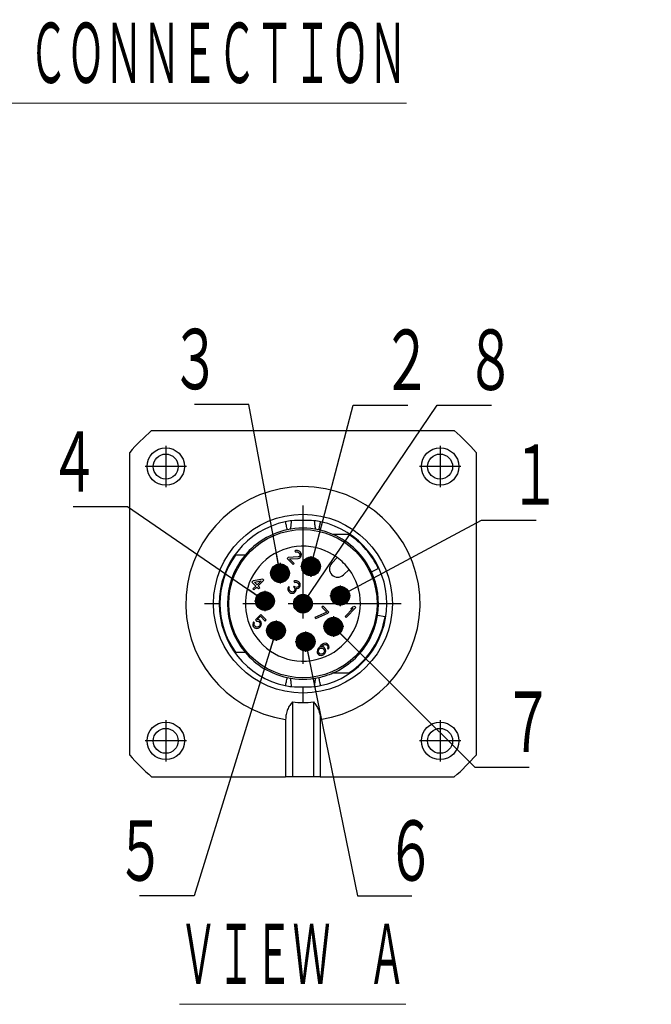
# Model space of a CAD drawing. Header units: millimetres. Extents: x 0 to 594, y 0 to 420.
# Tile 31 of 132: x 90 to 135, y 234 to 305. Entities that reach past the tile are written whole.
import ezdxf

# ---------------------------------------------------------------- set-up
doc = ezdxf.new("R2010")
doc.units = ezdxf.units.MM
doc.header["$LTSCALE"] = 0.257233
doc.linetypes.add('CENTER', pattern=[50.8, 31.75, -6.35, 6.35, -6.35])
doc.layers.add('NoLayerName_001', color=7, linetype='Continuous')
doc.layers.add('NoLayerName_002', color=7, linetype='Continuous')
doc.styles.get("Standard").update_dxf_attribs({"font": 'txt', "bigfont": 'extfont2'})
doc.dimstyles.get("Standard").update_dxf_attribs({"dimtxt": 2.5, "dimasz": 2.5, "dimexe": 1, "dimexo": 1, "dimtad": 1, "dimdec": 3, "dimzin": 0, "dimdsep": 46, "dimtxsty": 'Standard', "dimcen": 2.5, "dimadec": 3, "dimazin": 0, "dimtfac": 0.75, "dimtdec": 3, "dimtmove": 0, "dimatfit": 3, "dimfxl": 1, "dimarcsym": 0})

# ---------------------------------------------------------------- blocks, each defined once
blk = doc.blocks.new('JZB_0006')
at = {"layer": 'NoLayerName_001', "color": 7, "linetype": 'Continuous', "lineweight": 25}
for p, q in [((1.577, 25), (23.423, 25)), ((0, 1.577), (0, 23.423)), ((25, 23.423), (25, 1.577)), ((15.817, 17.5), (14.669, 17.5)), ((8.322, 16), (7.627, 16)), ((11.444, 15.828), (11.369, 15.753)), ((11.369, 15.753), (11.793, 15.328)), ((12.15, 15.874), (11.444, 15.828)), ((11.538, 15.734), (12.164, 15.77)), ((11.868, 15.404), (11.538, 15.734)), ((11.994, 16.331), (11.922, 16.283)), ((11.922, 16.283), (11.981, 16.224)), ((11.981, 16.224), (12.05, 16.245)), ((12.101, 16.344), (11.994, 16.331)), ((12.05, 16.245), (12.115, 16.24)), ((12.179, 16.327), (12.101, 16.344)), ((12.115, 16.24), (12.189, 16.196)), ((12.234, 15.911), (12.15, 15.874)), ((12.164, 15.77), (12.232, 15.792)), ((12.276, 16.259), (12.179, 16.327)), ((12.189, 16.196), (12.236, 16.149)), ((12.232, 15.792), (12.304, 15.84)), ((12.264, 15.941), (12.234, 15.911)), ((12.236, 16.149), (12.28, 16.075)), ((12.285, 16.009), (12.264, 15.941)), ((12.323, 16.212), (12.276, 16.259)), ((12.28, 16.075), (12.285, 16.009)), ((12.304, 15.84), (12.335, 15.87)), ((12.379, 16.127), (12.323, 16.212)), ((12.335, 15.87), (12.383, 15.942)), ((12.396, 16.049), (12.379, 16.127)), ((12.383, 15.942), (12.396, 16.049)), ((14.979, 15.828), (14.586, 15.434)), ((11.793, 15.328), (11.868, 15.404)), ((15.434, 14.586), (15.828, 14.979)), ((17.439, 14.803), (17.938, 15.036)), ((9.597, 14.271), (8.912, 14.144)), ((9.667, 14.201), (9.597, 14.271)), ((8.912, 14.144), (8.822, 14.054)), ((8.822, 14.054), (9.101, 13.775)), ((9.101, 13.775), (8.89, 13.564)), ((8.89, 13.564), (8.96, 13.494)), ((8.96, 13.494), (9.171, 13.705)), ((8.993, 14.063), (9.477, 14.151)), ((9.191, 13.865), (8.993, 14.063)), ((9.171, 13.705), (9.287, 13.589)), ((9.477, 14.151), (9.191, 13.865)), ((9.261, 13.795), (9.667, 14.201)), ((9.377, 13.679), (9.261, 13.795)), ((9.287, 13.589), (9.377, 13.679)), ((11.43, 13.669), (11.408, 13.601)), ((11.408, 13.601), (11.413, 13.536)), ((11.413, 13.536), (11.43, 13.459)), ((11.463, 13.726), (11.43, 13.669)), ((11.522, 13.668), (11.463, 13.726)), ((11.497, 13.572), (11.504, 13.626)), ((11.505, 13.534), (11.497, 13.572)), ((11.504, 13.626), (11.522, 13.668)), ((11.549, 13.46), (11.505, 13.534)), ((11.876, 13.765), (11.816, 13.704)), ((11.816, 13.704), (11.863, 13.658)), ((11.923, 14.139), (11.851, 14.091)), ((11.851, 14.091), (11.91, 14.032)), ((11.863, 13.658), (11.918, 13.572)), ((11.923, 13.718), (11.876, 13.765)), ((11.923, 13.507), (11.886, 13.424)), ((11.91, 14.032), (11.978, 14.054)), ((11.918, 13.572), (11.923, 13.507)), ((12.03, 14.152), (11.923, 14.139)), ((12.023, 13.678), (11.923, 13.718)), ((11.978, 14.054), (12.043, 14.049)), ((11.987, 13.594), (12.079, 13.592)), ((12.015, 13.505), (11.987, 13.594)), ((11.993, 13.437), (12.015, 13.505)), ((12.077, 13.684), (12.023, 13.678)), ((12.107, 14.136), (12.03, 14.152)), ((12.043, 14.049), (12.117, 14.005)), ((12.16, 13.721), (12.077, 13.684)), ((12.079, 13.592), (12.147, 13.614)), ((12.204, 14.069), (12.107, 14.136)), ((12.117, 14.005), (12.164, 13.959)), ((12.147, 13.614), (12.219, 13.663)), ((12.191, 13.751), (12.16, 13.721)), ((12.164, 13.959), (12.207, 13.885)), ((12.212, 13.82), (12.191, 13.751)), ((12.227, 14.045), (12.204, 14.069)), ((12.207, 13.885), (12.212, 13.82)), ((12.219, 13.663), (12.249, 13.693)), ((12.294, 13.948), (12.227, 14.045)), ((12.249, 13.693), (12.298, 13.765)), ((12.311, 13.872), (12.294, 13.948)), ((12.298, 13.765), (12.311, 13.872)), ((11.43, 13.459), (11.462, 13.397)), ((11.462, 13.397), (11.555, 13.303)), ((11.619, 13.39), (11.549, 13.46)), ((11.555, 13.303), (11.617, 13.271)), ((11.617, 13.271), (11.694, 13.255)), ((11.692, 13.347), (11.619, 13.39)), ((11.731, 13.338), (11.692, 13.347)), ((11.694, 13.255), (11.759, 13.25)), ((11.784, 13.345), (11.731, 13.338)), ((11.759, 13.25), (11.828, 13.271)), ((11.826, 13.363), (11.784, 13.345)), ((11.886, 13.424), (11.826, 13.363)), ((11.828, 13.271), (11.885, 13.305)), ((11.885, 13.305), (11.945, 13.365)), ((11.945, 13.365), (11.993, 13.437)), ((13.95, 12.323), (13.874, 12.248)), ((13.874, 12.248), (14.228, 11.894)), ((14.374, 11.899), (13.95, 12.323)), ((16.127, 12.168), (15.541, 11.581)), ((15.611, 11.51), (16.318, 12.217)), ((16.072, 12.253), (15.951, 12.133)), ((15.951, 12.133), (16.127, 12.168)), ((16.248, 12.288), (16.072, 12.253)), ((16.318, 12.217), (16.248, 12.288)), ((9.459, 11.722), (9.068, 11.331)), ((9.202, 11.348), (9.443, 11.588)), ((9.443, 11.588), (9.782, 11.249)), ((9.857, 11.324), (9.459, 11.722)), ((14.228, 11.894), (13.36, 11.498)), ((13.36, 11.498), (13.431, 11.428)), ((13.431, 11.428), (14.299, 11.824)), ((14.299, 11.824), (14.374, 11.899)), ((15.541, 11.581), (15.611, 11.51)), ((18.426, 11.561), (17.883, 11.647)), ((8.896, 11.112), (8.871, 11.017)), ((8.871, 11.017), (8.884, 10.913)), ((8.884, 10.913), (8.928, 10.84)), ((8.933, 11.196), (8.896, 11.112)), ((8.928, 10.84), (8.998, 10.769)), ((9.003, 11.125), (8.933, 11.196)), ((8.966, 11.042), (9.003, 11.125)), ((8.971, 10.977), (8.966, 11.042)), ((9.003, 10.915), (8.971, 10.977)), ((8.998, 10.769), (9.072, 10.726)), ((9.073, 10.845), (9.003, 10.915)), ((9.068, 11.331), (9.15, 11.249)), ((9.072, 10.726), (9.175, 10.712)), ((9.135, 10.813), (9.073, 10.845)), ((9.2, 10.808), (9.135, 10.813)), ((9.15, 11.249), (9.242, 11.247)), ((9.175, 10.712), (9.271, 10.738)), ((9.269, 10.83), (9.2, 10.808)), ((9.306, 11.334), (9.202, 11.348)), ((9.242, 11.247), (9.304, 11.216)), ((9.326, 10.863), (9.269, 10.83)), ((9.271, 10.738), (9.369, 10.789)), ((9.304, 11.216), (9.374, 11.145)), ((9.379, 11.291), (9.306, 11.334)), ((9.356, 10.893), (9.326, 10.863)), ((9.389, 10.95), (9.356, 10.893)), ((9.369, 10.789), (9.429, 10.85)), ((9.374, 11.145), (9.406, 11.084)), ((9.449, 11.221), (9.379, 11.291)), ((9.411, 11.018), (9.389, 10.95)), ((9.406, 11.084), (9.411, 11.018)), ((9.429, 10.85), (9.481, 10.948)), ((9.493, 11.147), (9.449, 11.221)), ((9.481, 10.948), (9.506, 11.043)), ((9.506, 11.043), (9.493, 11.147)), ((9.782, 11.249), (9.857, 11.324)), ((13.591, 9.254), (13.54, 9.156)), ((13.685, 9.371), (13.591, 9.254)), ((13.665, 9.21), (13.71, 9.256)), ((13.79, 9.477), (13.685, 9.371)), ((13.71, 9.256), (13.767, 9.289)), ((13.767, 9.289), (13.821, 9.295)), ((13.907, 9.57), (13.79, 9.477)), ((13.819, 9.388), (13.849, 9.418)), ((13.95, 9.377), (13.819, 9.388)), ((13.821, 9.295), (13.886, 9.29)), ((13.849, 9.418), (13.951, 9.496)), ((13.886, 9.29), (13.937, 9.27)), ((14.006, 9.622), (13.907, 9.57)), ((13.937, 9.27), (14.019, 9.187)), ((14.024, 9.333), (13.95, 9.377)), ((13.951, 9.496), (14.008, 9.53)), ((14.102, 9.647), (14.006, 9.622)), ((14.008, 9.53), (14.077, 9.551)), ((14.083, 9.274), (14.024, 9.333)), ((14.077, 9.551), (14.142, 9.546)), ((14.127, 9.2), (14.083, 9.274)), ((14.206, 9.633), (14.102, 9.647)), ((14.142, 9.546), (14.193, 9.526)), ((14.193, 9.526), (14.263, 9.455)), ((14.28, 9.589), (14.206, 9.633)), ((14.263, 9.455), (14.284, 9.405)), ((14.289, 9.339), (14.267, 9.27)), ((14.267, 9.27), (14.326, 9.211)), ((14.327, 9.542), (14.28, 9.589)), ((14.284, 9.405), (14.289, 9.339)), ((14.326, 9.211), (14.36, 9.268)), ((14.371, 9.468), (14.327, 9.542)), ((14.36, 9.268), (14.384, 9.364)), ((14.384, 9.364), (14.371, 9.468)), ((7.627, 9), (8.322, 9)), ((13.54, 9.156), (13.515, 9.06)), ((13.515, 9.06), (13.529, 8.956)), ((13.529, 8.956), (13.572, 8.882)), ((13.572, 8.882), (13.631, 8.823)), ((13.61, 9.085), (13.632, 9.154)), ((13.616, 9.019), (13.61, 9.085)), ((13.636, 8.969), (13.616, 9.019)), ((13.631, 8.823), (13.705, 8.779)), ((13.632, 9.154), (13.665, 9.21)), ((13.718, 8.886), (13.636, 8.969)), ((13.705, 8.779), (13.809, 8.765)), ((13.769, 8.866), (13.718, 8.886)), ((13.834, 8.861), (13.769, 8.866)), ((13.809, 8.765), (13.905, 8.79)), ((13.903, 8.882), (13.834, 8.861)), ((13.96, 8.916), (13.903, 8.882)), ((13.905, 8.79), (14.004, 8.842)), ((14.005, 8.961), (13.96, 8.916)), ((14.004, 8.842), (14.079, 8.917)), ((14.038, 9.018), (14.005, 8.961)), ((14.019, 9.187), (14.04, 9.137)), ((14.045, 9.072), (14.038, 9.018)), ((14.04, 9.137), (14.045, 9.072)), ((14.079, 8.917), (14.131, 9.016)), ((14.14, 9.096), (14.127, 9.2)), ((14.131, 9.016), (14.14, 9.096)), ((11.75, 5.408), (11.75, 0)), ((13.25, 5.408), (13.25, 0)), ((11.25, 4.139), (11.25, 0)), ((13.75, 4.139), (13.75, 0)), ((1.577, 0), (11.25, 0)), ((11.75, 0), (11.25, 0)), ((13.25, 0), (11.75, 0)), ((13.75, 0), (13.25, 0)), ((13.75, 0), (23.423, 0))]:
    blk.add_line(p, q, dxfattribs=at)
for centre, radius in [((2.6, 22.4), 1.35), ((22.4, 22.4), 1.35), ((2.6, 22.4), 0.9), ((22.4, 22.4), 0.9), ((12.5, 12.5), 6.454), ((12.5, 12.5), 5.35), ((13.072, 15.19), 0.675), ((10.845, 14.696), 0.675), ((10.845, 14.696), 0.4), ((13.072, 15.19), 0.4), ((15.19, 13.072), 0.675), ((9.757, 12.692), 0.675), ((9.757, 12.692), 0.4), ((12.5, 12.5), 0.675), ((12.5, 12.5), 0.4), ((15.19, 13.072), 0.4), ((14.696, 10.845), 0.675), ((10.555, 10.555), 0.675), ((10.555, 10.555), 0.4), ((14.696, 10.845), 0.4), ((12.692, 9.757), 0.675), ((12.692, 9.757), 0.4), ((2.6, 2.6), 1.35), ((22.4, 2.6), 1.35), ((2.6, 2.6), 0.9), ((22.4, 2.6), 0.9)]:
    blk.add_circle(centre, radius, dxfattribs=at)
for centre, radius, start, end in [((12.5, 12.5), 16.6, 131.14803, 138.85197), ((12.5, 12.5), 16.6, 41.14803, 48.85197), ((12.5, 12.5), 5.45, 102.16954, 140.0438), ((12.5, 12.5), 5.45, 77.83046, 102.16954), ((12.5, 12.5), 5.45, 66.55338, 77.83046), ((12.5, 12.5), 5.45, 25, 66.55338), ((12.5, 12.5), 6, 25, 56.44269), ((12.5, 12.5), 4.15, 53.31286, 0), ((12.5, 12.5), 6, 144.31467, 215.68533), ((12.5, 12.5), 5.45, 140.0438, 219.9562), ((12.5, 12.5), 4.15, 36.68714, 53.31286), ((15.01, 15.01), 0.6, 135, 315), ((12.5, 12.5), 4.15, 0, 36.68714), ((12.5, 12.5), 5.45, 351, 25), ((12.5, 12.5), 6, 303.55731, 351), ((12.5, 12.5), 5.45, 330, 351), ((12.5, 12.5), 5.45, 293.44662, 330), ((12.5, 12.5), 5.45, 219.9562, 257.83046), ((12.5, 12.5), 5.45, 257.83046, 282.16954), ((12.5, 12.5), 5.45, 282.16954, 293.44662), ((12.5, 12.5), 7.131, 263.96288, 276.03712), ((12.5, 12.5), 16.6, 221.14803, 228.85197), ((12.5, 12.5), 16.6, 311.14803, 318.85197)]:
    blk.add_arc(centre, radius, start, end, dxfattribs=at)
at = {"layer": 'NoLayerName_001', "color": 2, "linetype": 'Continuous', "lineweight": 25}
for centre, radius, start, end in [((12.5, 12.5), 8.454, 278.50287, 261.49713), ((11.925, 15.164), 3.327, 94.21153, 102.16789), ((12.5, 7.333), 11.179, 85.7901, 94.19984), ((13.077, 15.181), 3.31, 77.81677, 85.78929), ((12.5, 12.5), 6.052, 102.16954, 257.83046), ((12.5, 12.5), 6.052, 282.16954, 77.83046), ((11.923, 9.819), 3.31, 257.81677, 265.78929), ((12.5, 17.667), 11.179, 265.7901, 274.19984), ((13.075, 9.836), 3.327, 274.21153, 282.16789)]:
    blk.add_arc(centre, radius, start, end, dxfattribs=at)
for points, knots in [([(11.587, 17.873), (11.595, 17.896), (11.615, 17.942), (11.629, 18.019), (11.646, 18.122), (11.665, 18.277), (11.674, 18.405), (11.681, 18.482)], [0, 0, 0, 0, 0.07303, 0.1504764, 0.2332073, 0.3849009, 0.6184158, 0.6184158, 0.6184158, 0.6184158]), ([(13.32, 18.482), (13.327, 18.405), (13.336, 18.277), (13.355, 18.122), (13.373, 18.015), (13.387, 17.938), (13.406, 17.892), (13.413, 17.873)], [0, 0, 0, 0, 0.2329046, 0.3845135, 0.467819, 0.5584443, 0.6181868, 0.6181868, 0.6181868, 0.6181868]), ([(11.224, 18.416), (11.242, 18.334), (11.273, 18.19), (11.31, 18.019), (11.334, 17.905), (11.346, 17.853), (11.351, 17.828)], [0, 0, 0, 0, 0.2525855, 0.4433698, 0.5228849, 0.6024, 0.6024, 0.6024, 0.6024]), ([(13.649, 17.828), (13.654, 17.853), (13.666, 17.905), (13.69, 18.019), (13.727, 18.19), (13.758, 18.334), (13.776, 18.416)], [0, 0, 0, 0, 0.0795151, 0.1590302, 0.3498145, 0.6024, 0.6024, 0.6024, 0.6024]), ([(11.351, 7.172), (11.346, 7.147), (11.334, 7.095), (11.31, 6.981), (11.273, 6.81), (11.242, 6.666), (11.224, 6.584)], [0, 0, 0, 0, 0.0795151, 0.1590302, 0.3498145, 0.6024, 0.6024, 0.6024, 0.6024]), ([(11.68, 6.518), (11.673, 6.595), (11.664, 6.723), (11.645, 6.878), (11.627, 6.987), (11.613, 7.064), (11.593, 7.11), (11.587, 7.127)], [0, 0, 0, 0, 0.2329046, 0.3845135, 0.467819, 0.5646805, 0.6181798, 0.6181798, 0.6181798, 0.6181798]), ([(13.413, 7.127), (13.405, 7.104), (13.385, 7.058), (13.366, 6.953), (13.345, 6.817), (13.33, 6.662), (13.322, 6.562), (13.319, 6.518)], [0, 0, 0, 0, 0.07303, 0.1504764, 0.3177217, 0.4856907, 0.6184052, 0.6184052, 0.6184052, 0.6184052]), ([(13.776, 6.584), (13.758, 6.666), (13.727, 6.81), (13.69, 6.981), (13.666, 7.095), (13.654, 7.147), (13.649, 7.172)], [0, 0, 0, 0, 0.2525855, 0.4433698, 0.5228849, 0.6024, 0.6024, 0.6024, 0.6024])]:
    blk.add_open_spline(points, degree=3, knots=knots, dxfattribs=at)
at = {"layer": 'NoLayerName_001', "color": 7, "linetype": 'Continuous', "lineweight": 25}
for points, knots in [([(14.669, 7.5), (14.731, 7.5), (14.856, 7.5), (15.044, 7.5), (15.234, 7.5), (15.426, 7.5), (15.62, 7.5), (15.751, 7.5), (15.817, 7.5)], [0, 0, 0, 0, 0.186742, 0.37499, 0.564662, 0.75642, 0.950928, 1.1481, 1.1481, 1.1481, 1.1481]), ([(11.75, 5.408), (11.714, 5.368), (11.641, 5.29), (11.547, 5.161), (11.461, 5.018), (11.388, 4.865), (11.327, 4.694), (11.284, 4.521), (11.255, 4.332), (11.253, 4.207), (11.25, 4.139)], [0, 0, 0, 0, 0.162016, 0.319533, 0.479227, 0.660646, 0.82725, 1.023953, 1.19374, 1.39888, 1.39888, 1.39888, 1.39888]), ([(13.25, 5.408), (13.286, 5.368), (13.359, 5.29), (13.455, 5.157), (13.541, 5.014), (13.617, 4.853), (13.676, 4.686), (13.719, 4.502), (13.746, 4.322), (13.748, 4.197), (13.75, 4.139)], [0, 0, 0, 0, 0.162016, 0.319533, 0.492282, 0.660648, 0.853178, 1.023954, 1.224963, 1.398881, 1.398881, 1.398881, 1.398881])]:
    blk.add_open_spline(points, degree=3, knots=knots, dxfattribs=at)
at = {"layer": 'NoLayerName_002', "color": 2, "linetype": 'CENTER', "lineweight": 25}
for p, q in [((2.6, 23.885), (2.6, 20.915)), ((22.4, 23.885), (22.4, 20.915)), ((4.085, 22.4), (1.115, 22.4)), ((23.885, 22.4), (20.915, 22.4)), ((12.5, 19.599), (12.5, 5.401)), ((13.072, 15.932), (13.072, 14.447)), ((10.845, 15.439), (10.845, 13.954)), ((13.814, 15.19), (12.329, 15.19)), ((11.588, 14.696), (10.103, 14.696)), ((15.19, 13.814), (15.19, 12.329)), ((9.757, 13.434), (9.757, 11.949)), ((15.932, 13.072), (14.447, 13.072)), ((19.599, 12.5), (5.401, 12.5)), ((10.499, 12.692), (9.014, 12.692)), ((14.696, 11.588), (14.696, 10.103)), ((10.555, 11.298), (10.555, 9.813)), ((15.439, 10.845), (13.954, 10.845)), ((11.298, 10.555), (9.813, 10.555)), ((12.692, 10.499), (12.692, 9.014)), ((13.434, 9.757), (11.949, 9.757)), ((2.6, 4.085), (2.6, 1.115)), ((22.4, 4.085), (22.4, 1.115)), ((4.085, 2.6), (1.115, 2.6)), ((23.885, 2.6), (20.915, 2.6))]:
    blk.add_line(p, q, dxfattribs=at)

msp = doc.modelspace()

# ---------------------------------------------------------------- block references
at = {"layer": 'NoLayerName_001'}
msp.add_blockref('JZB_0006', (97.4985, 250.1519), dxfattribs=at)

# ---------------------------------------------------------------- texts
at = {"layer": 'NoLayerName_001', "color": 3, "lineweight": 13, "char_height": 4.949795, "attachment_point": 7}
for s, insert in [('\\A1;\\W0.5000;\\LＥＮＣＯＤＥＲ\u3000ＴＥＲＭＩＮＡＬ\u3000ＣＯＮＮＥＣＴＩＯＮ\\l', (43.9775, 299.7615)), ('\\A1;\\W0.5000;\\LＶＩＥＷ\u3000Ａ\\l', (101.0889, 234.7252))]:
    msp.add_mtext(s, dxfattribs=dict(at, insert=insert))
at = {"layer": 'NoLayerName_001', "color": 3, "linetype": 'Continuous', "lineweight": 13, "char_height": 4.949795, "line_spacing_factor": 0.771429}
for s, insert, attachment_point in [('\\A1;\\W0.6667;３', (104.0502, 277.6571), 9), ('\\A1;\\W0.6667;２', (115.672, 277.6027), 7), ('\\A1;\\W0.6667;８', (121.7259, 277.6027), 7), ('\\A1;\\W0.6667;４', (95.2972, 270.2584), 9), ('\\A1;\\W0.6667;１', (124.9353, 269.3156), 7), ('\\A1;\\W0.6667;７', (124.4375, 251.4739), 7), ('\\A1;\\W0.6667;５', (100.0972, 242.1825), 9), ('\\A1;\\W0.6667;６', (115.9679, 242.1825), 7)]:
    msp.add_mtext(s, dxfattribs=dict(at, insert=insert, attachment_point=attachment_point))

# ---------------------------------------------------------------- leaders
at = {"layer": 'NoLayerName_001', "color": 3, "linetype": 'Continuous', "lineweight": 13, "annotation_type": 0, "has_hookline": 1, "text_width": 1.8857}
for points, hookline_direction in [([(108.3435, 264.8482), (106.0895, 277.0321), (104.6752, 277.0321)], 1), ([(109.9985, 262.6519), (119.6866, 276.9777), (121.1009, 276.9777)], 0), ([(110.5703, 265.3418), (113.6327, 276.9777), (115.047, 276.9777)], 0), ([(107.2552, 262.8438), (97.3364, 269.6334), (95.9222, 269.6334)], 1), ([(112.6884, 263.2237), (122.896, 268.6906), (124.3103, 268.6906)], 0), ([(112.1948, 260.9969), (122.3983, 250.8489), (123.8125, 250.8489)], 0), ([(108.054, 260.7074), (102.1364, 241.5575), (100.7222, 241.5575)], 1), ([(110.1904, 259.9086), (113.9286, 241.5575), (115.3429, 241.5575)], 0)]:
    msp.add_leader(points, dimstyle='Standard', override={"dimtxt": 4.949795, "dimasz": 1.414227, "dimldrblk": 'DOT'}, dxfattribs=dict(at, hookline_direction=hookline_direction))

doc.saveas('drawing.dxf')
